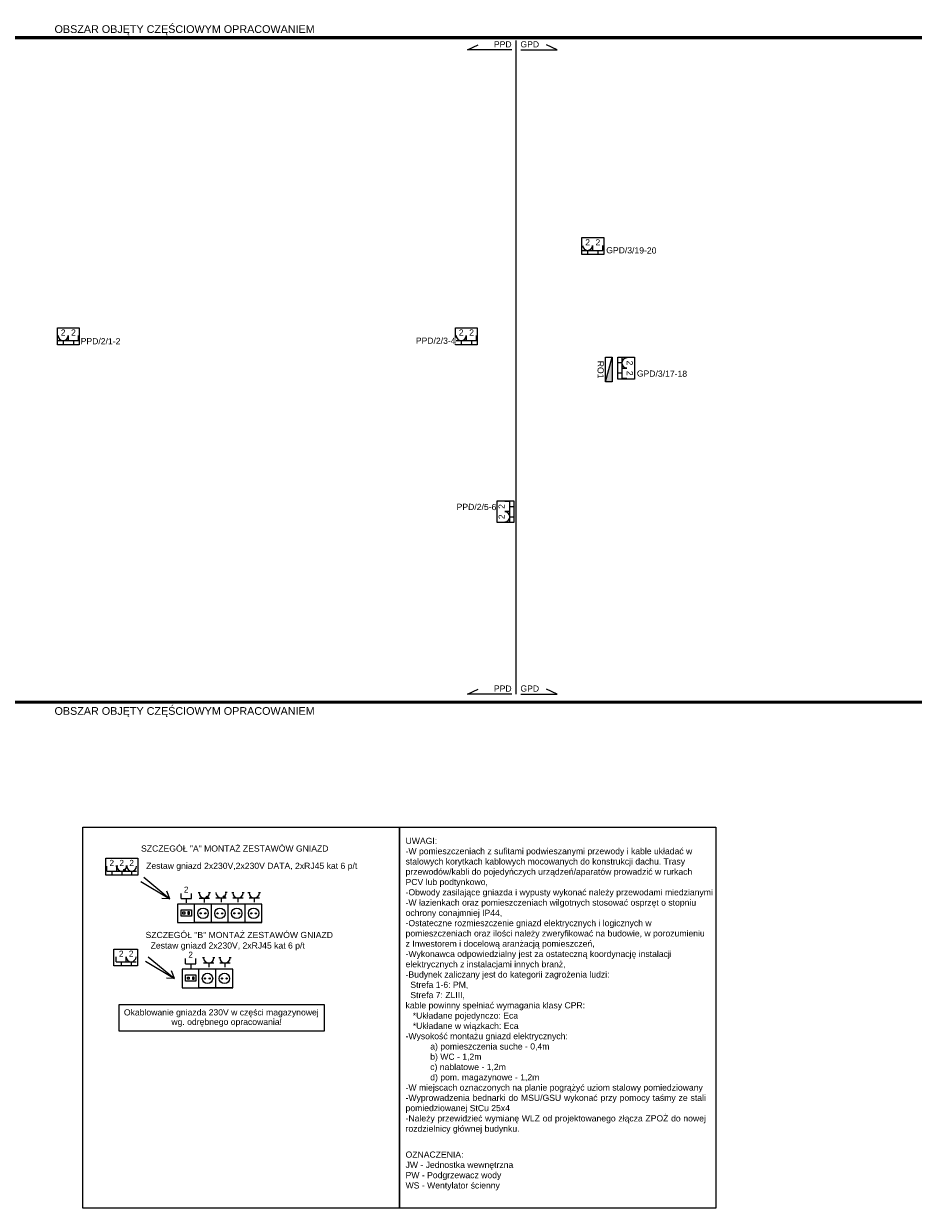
# Model space of a CAD drawing. Header units: millimetres. Extents: x 41440 to 68037, y 19518 to 23361.
# Tile 3 of 5: x 61282 to 64168, y 19518 to 23361. Entities that reach past the tile are written whole.
import ezdxf
from ezdxf.enums import TextEntityAlignment as Align

# ---------------------------------------------------------------- set-up
doc = ezdxf.new("R2010")
doc.units = ezdxf.units.MM
doc.header["$MEASUREMENT"] = 0
doc.linetypes.add('DASHED', pattern=[0.75, 0.5, -0.25])
for name, color, linetype in [('! PT ADRES - Gniazda LAN', 3, 'Continuous'), ('! PT Instalacja gniazd opisy', 7, 'Continuous'), ('! PT Instalacja gniazd wypust 230V', 5, 'Continuous'), ('! PT Opisy Legenda 2', 7, 'Continuous'), ('! PT Rozdzielnice', 5, 'Continuous'), ('! PT Zestawy gniazd', 5, 'Continuous'), ('!PT Technologia numery', 6, 'Continuous'), ('!ZMIANY', 1, 'Continuous'), ('_HSA_ZAKRES_OPRACOWANIA', 213, 'Continuous')]:
    doc.layers.add(name, color=color, linetype=linetype)
doc.styles.add('ARIAL', font='arial.ttf')

# ---------------------------------------------------------------- blocks, each defined once
blk = doc.blocks.new('A$7E8A6132161C0')
at = {"color": 5}
for points in [[(-16.1, 13.4), (16.1, 13.4)], [(0, 13.4), (0, 0)]]:
    blk.add_lwpolyline(points, dxfattribs=at)
blk.add_arc((0, 29.4), 16.1, 180, 360, dxfattribs=at)
at = {"color": 5, "flags": 8}
blk.add_attdef('LICZBA_230V', text='', height=20, dxfattribs=at).set_placement((0, 23.5), align=Align.BOTTOM_CENTER)
blk = doc.blocks.new('G$C3BBB513C')
at = {"color": 5}
blk.add_lwpolyline([(-51.9, 0), (-51.9, 54.6), (18.7, 54.6), (18.7, 0), (-51.9, 0)], dxfattribs=at)
at = {"color": 3}
for points in [[(-16.1, 13.4), (-16.1, 29.4)], [(-16.1, 13.4), (16.1, 13.4)], [(0, 13.4), (0, 0)], [(16.1, 13.4), (16.1, 29.4)]]:
    blk.add_lwpolyline(points, dxfattribs=at)
at = {"layer": '!PT Technologia numery'}
ref = blk.add_blockref('A$7E8A6132161C0', (-33.5, 0), dxfattribs=at)
ref.add_attrib('LICZBA_230V', '2', dxfattribs={"layer": '0', "color": 5, "height": 20, "style": 'ARIAL', "flags": 8}).set_placement((-33.4, 23.5), align=Align.BOTTOM_CENTER)
at = {"color": 3, "flags": 8}
blk.add_attdef('LICZBA_RJ', text='', height=20, dxfattribs=at).set_placement((0, 23.5), align=Align.BOTTOM_CENTER)
blk = doc.blocks.new('Rozdzielnica m')
blk.add_hatch(color=256).paths.add_polyline_path([(40, 21.2), (-40, 21.2), (40, 0)])
blk.add_lwpolyline([(40, 0), (-40, 21.2)])
blk.add_lwpolyline([(-40, 21.2), (40, 21.2), (40, 0), (-40, 0)], close=True)
at = {"color": 7}
blk.add_attdef('NAZWA', (10.4, 31.2), '', height=20, dxfattribs=at)
blk = doc.blocks.new('zw$490A')
at = {"color": 5}
for points in [[(-398, -294), (-398, 252), (366, 252), (366, -294), (-398, -294)], [(0, -160), (322, -160)], [(161, -161), (161, -294)]]:
    blk.add_lwpolyline(points, dxfattribs=at)
at = {"color": 3}
for points in [[(-322, -160), (-322, 0)], [(-322, -160), (0, -160)], [(-161, -161), (-161, -294)], [(0, -160), (0, 0)]]:
    blk.add_lwpolyline(points, dxfattribs=at)
at = {"color": 5}
blk.add_arc((161, 0), 161, 180, 360, dxfattribs=at)
at = {"color": 3, "flags": 8}
blk.add_attdef('LICZBA_RJ', text='', height=200, dxfattribs=at).set_placement((-161, -59), align=Align.BOTTOM_CENTER)
at = {"color": 5, "flags": 8}
blk.add_attdef('LICZBA_230V', text='', height=200, dxfattribs=at).set_placement((161, -59), align=Align.BOTTOM_CENTER)
blk = doc.blocks.new('asa')
h = blk.add_hatch(color=1)
edge = h.paths.add_edge_path()
edge.add_ellipse((-435, 162), major_axis=(30.1, 0), ratio=1, start_angle=0, end_angle=360)
at = {"color": 5}
for points in [[(-1040, 0), (-1040, 546), (0, 546), (0, 0), (-1040, 0)], [(-366, 134), (-44, 134)], [(-205, 134), (-205, 0)]]:
    blk.add_lwpolyline(points, dxfattribs=at)
at = {"color": 3}
for points in [[(-1009, 134), (-1009, 294)], [(-1009, 134), (-687, 134)], [(-848, 134), (-848, 0)], [(-687, 134), (-687, 294)]]:
    blk.add_lwpolyline(points, dxfattribs=at)
at = {"color": 1}
for points in [[(-656, 294), (-719, 294)], [(-687, 134), (-366, 134)], [(-527, 134), (-527, 0)], [(-335, 294), (-397, 294)]]:
    blk.add_lwpolyline(points, dxfattribs=at)
blk.add_circle((-435, 162), 30.1, dxfattribs=at)
blk.add_arc((-527, 294), 161, 180, 360, dxfattribs=at)
at = {"color": 5}
blk.add_arc((-205, 294), 161, 180, 360, dxfattribs=at)
at = {"color": 3, "flags": 8}
blk.add_attdef('LICZBA_RJ', text='', height=200, dxfattribs=at).set_placement((-849, 235), align=Align.BOTTOM_CENTER)
at = {"color": 1, "flags": 8}
blk.add_attdef('LICZBA_DATA', text='', height=200, dxfattribs=at).set_placement((-527, 235), align=Align.BOTTOM_CENTER)
at = {"color": 5, "flags": 8}
blk.add_attdef('LICZBA_230V', text='', height=200, dxfattribs=at).set_placement((-205, 235), align=Align.BOTTOM_CENTER)

msp = doc.modelspace()

# ---------------------------------------------------------------- linework, layer by layer
at = {"layer": '! PT ADRES - Gniazda LAN'}
for points in [[(62865.2, 23275.8), (62722.3, 23275.8), (62756.8, 23291.9)], [(62878.6, 23305.8), (62878.6, 21185.1)], [(62894.6, 23275.8), (63012.8, 23275.8), (62978.3, 23291.9)], [(62865.2, 21185.9), (62722.3, 21185.9), (62756.8, 21202)], [(62894.6, 21185.9), (63012.8, 21185.9), (62978.3, 21202)]]:
    msp.add_lwpolyline(points, dxfattribs=at)
at = {"layer": '! PT Instalacja gniazd wypust 230V', "elevation": 857.7}
for points in [[(61868.6, 20330.3), (61862.1, 20330.3)], [(61902.4, 20330.3), (61895.9, 20330.3)], [(61921.3, 20330.3), (61914.8, 20330.3)], [(61955.1, 20330.3), (61948.6, 20330.3)], [(61865.3, 20313.4), (61899.1, 20313.4)], [(61882.2, 20313.4), (61882.2, 20299.4)], [(61918.1, 20313.4), (61951.8, 20313.4)], [(61934.9, 20313.4), (61934.9, 20299.4)]]:
    msp.add_lwpolyline(points, dxfattribs=at)
at = {"layer": '! PT Instalacja gniazd wypust 230V'}
for centre in [(61882.2, 20330.3, 857.7), (61934.9, 20330.3, 857.7)]:
    msp.add_arc(centre, 16.9, 180, 0, dxfattribs=at)
at = {"layer": '! PT Opisy Legenda 2'}
for points in [[(61474.1, 20753.6), (62500.7, 20753.6), (62500.7, 19517.5), (61474.1, 19517.5)], [(62500.7, 20753.6), (63527.4, 20753.6), (63527.4, 19517.5), (62500.7, 19517.5)]]:
    msp.add_lwpolyline(points, close=True, dxfattribs=at)
for points in [[(61662.3, 20578.2), (61756.6, 20521.8), (61730.3, 20523)], [(61671.7, 20591.6), (61756.6, 20521.8), (61746.6, 20546.1)], [(61963.6, 20541.4), (61957, 20541.4)], [(61960.3, 20524.6), (61994, 20524.6)], [(61977.2, 20524.5), (61977.2, 20510.5)], [(61997.3, 20541.4), (61990.8, 20541.4)], [(62016.3, 20541.4), (62009.7, 20541.4)], [(62013, 20524.6), (62046.8, 20524.6)], [(62029.9, 20524.5), (62029.9, 20510.5)], [(62050.1, 20541.4), (62043.6, 20541.4)], [(61781.3, 20444.4), (62055, 20444.4), (62055, 20504.4), (61781.3, 20504.4), (61781.3, 20444.4)], [(61890.9, 20444.4), (61836.1, 20444.4), (61836.1, 20504.4)], [(61945.6, 20444.4), (61890.9, 20444.4), (61890.9, 20504.4)], [(62000.3, 20444.4), (61945.6, 20444.4), (61945.6, 20504.4)], [(62055, 20444.4), (62000.3, 20444.4), (62000.3, 20504.4)]]:
    msp.add_lwpolyline(points)
at = {"color": 3}
for points in [[(61792.5, 20522.2), (61792.5, 20539)], [(61826.3, 20522.2), (61826.3, 20539)], [(61792.5, 20522.2), (61826.3, 20522.2)], [(61809.4, 20522.1), (61809.4, 20508.1)]]:
    msp.add_lwpolyline(points, dxfattribs=at)
at = {"color": 1}
for points in [[(61854.1, 20541), (61847.6, 20541)], [(61850.9, 20524.2), (61884.6, 20524.2)], [(61867.8, 20524.1), (61867.8, 20510.1)], [(61887.9, 20541), (61881.4, 20541)], [(61905.6, 20524.8), (61939.3, 20524.8)], [(61922.4, 20524.8), (61922.4, 20510.8)], [(61942.5, 20541.7), (61936, 20541.7)]]:
    msp.add_lwpolyline(points, dxfattribs=at)
for points in [[(61792.9, 20485.6), (61825.9, 20485.6), (61825.9, 20465.3), (61792.9, 20465.3)], [(61798.6, 20478.8), (61804.4, 20478.8), (61804.4, 20471.9), (61798.6, 20471.9)], [(61820.4, 20478.8), (61814.7, 20478.8), (61814.7, 20471.9), (61820.4, 20471.9)], [(61591.9, 20179.1), (62256.8, 20179.1), (62256.8, 20092.5), (61591.9, 20092.5)]]:
    msp.add_lwpolyline(points, close=True)
at = {"elevation": 857.7}
for points in [[(61686.2, 20333.1), (61771.1, 20263.3), (61761, 20287.7)], [(61676.8, 20319.8), (61771.1, 20263.3), (61744.8, 20264.6)], [(61795.8, 20233.3), (61960.1, 20233.3), (61960.1, 20293.3), (61795.8, 20293.3), (61795.8, 20233.3)], [(61905.4, 20233.3), (61850.6, 20233.3), (61850.6, 20293.3)], [(61960.1, 20233.3), (61905.4, 20233.3), (61905.4, 20293.3)]]:
    msp.add_lwpolyline(points, dxfattribs=at)
at = {"color": 3, "elevation": 857.7}
for points in [[(61807, 20311), (61807, 20327.9)], [(61807, 20311), (61840.8, 20311)], [(61823.8, 20311), (61823.8, 20297)], [(61840.8, 20311), (61840.8, 20327.9)]]:
    msp.add_lwpolyline(points, dxfattribs=at)
at = {"elevation": 857.7}
for points in [[(61807.4, 20274.5), (61840.4, 20274.5), (61840.4, 20254.1), (61807.4, 20254.1)], [(61813.1, 20267.6), (61818.9, 20267.6), (61818.9, 20260.8), (61813.1, 20260.8)], [(61834.9, 20267.6), (61829.2, 20267.6), (61829.2, 20260.8), (61834.9, 20260.8)]]:
    msp.add_lwpolyline(points, close=True, dxfattribs=at)
at = {"color": 1}
for centre, radius in [((61877.4, 20527.2), 3.16), ((61932, 20527.8), 3.16), ((61863.8, 20474.5), 16.9), ((61918.6, 20474.5), 16.9), ((61856, 20474.3), 1.99), ((61871, 20474.3), 1.99), ((61910.7, 20474.3), 1.99), ((61925.7, 20474.3), 1.99)]:
    msp.add_circle(centre, radius, dxfattribs=at)
for centre, radius in [((61973.3, 20474.5), 16.9), ((62028, 20474.5), 16.9), ((61965.4, 20474.3), 1.99), ((61980.4, 20474.3), 1.99), ((62020.2, 20474.3), 1.99), ((62035.2, 20474.3), 1.99), ((61878.3, 20263.4, 857.7), 16.9), ((61870.5, 20263.1, 857.7), 1.99), ((61885.5, 20263.2, 857.7), 1.99), ((61933.1, 20263.4, 857.7), 16.9), ((61925.2, 20263.1, 857.7), 1.99), ((61940.2, 20263.2, 857.7), 1.99)]:
    msp.add_circle(centre, radius)
for centre in [(61867.8, 20541), (61922.4, 20541.7)]:
    msp.add_arc(centre, 16.9, 180, 0, dxfattribs=at)
for centre in [(61977.2, 20541.4), (62029.9, 20541.4)]:
    msp.add_arc(centre, 16.9, 180, 0)
at = {"layer": '_HSA_ZAKRES_OPRACOWANIA', "color": 4, "linetype": 'DASHED', "ltscale": 60, "const_width": 10}
msp.add_lwpolyline([(67102, 21715.6), (67102, 23315.3), (54828.5, 23315.3), (54828.5, 21159.8), (65059.7, 21159.8)], dxfattribs=at)

# ---------------------------------------------------------------- block references
at = {"layer": '! PT Rozdzielnice'}
ref = msp.add_blockref('Rozdzielnica m', (63169.9, 22238.4), dxfattribs=dict(at, rotation=270))
ref.add_attrib('NAZWA', 'RO1', dxfattribs={"layer": '0', "color": 7, "height": 20, "rotation": 270, "style": 'ARIAL'}).set_placement((63143.7, 22238.3), align=Align.CENTER)
at = {"layer": '! PT Zestawy gniazd'}
ref = msp.add_blockref('asa', (61652.7, 20598.3, 857.7), dxfattribs=dict(at, xscale=0.1, yscale=0.1, zscale=0.1))
ref.add_attrib('LICZBA_230V', '2', dxfattribs={"layer": '! PT Instalacja gniazd opisy', "color": 5, "height": 20, "flags": 8}).set_placement((61632.2, 20621.9, 857.7), align=Align.BOTTOM_CENTER)
ref.add_attrib('LICZBA_DATA', '2', dxfattribs={"layer": '! PT Instalacja gniazd opisy', "color": 1, "height": 20, "flags": 8}).set_placement((61600, 20621.8, 857.7), align=Align.BOTTOM_CENTER)
ref.add_attrib('LICZBA_RJ', '2', dxfattribs={"layer": '! PT Instalacja gniazd opisy', "color": 3, "height": 20, "flags": 8}).set_placement((61567.8, 20621.9, 857.7), align=Align.BOTTOM_CENTER)
at = {"layer": '!ZMIANY', "xscale": 0.1, "yscale": 0.1, "zscale": 0.1, "rotation": 2.710782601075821e-05}
msp.add_blockref('zw$490A', (61614.5, 20333.4, 857.7), dxfattribs=at).add_auto_attribs({'LICZBA_RJ': '2', 'LICZBA_230V': '2'})
ref = msp.add_blockref('G$C3BBB513C', (63144.9, 22611.9))
ref.add_attrib('LICZBA_RJ', '2', dxfattribs={"color": 3, "height": 20, "style": 'ARIAL', "flags": 8}).set_placement((63144.8, 22635.4), align=Align.BOTTOM_CENTER)
ref = msp.add_blockref('G$C3BBB513C', (61443.6, 22319.2))
ref.add_attrib('LICZBA_RJ', '2', dxfattribs={"color": 3, "height": 20, "style": 'ARIAL', "flags": 8}).set_placement((61443.5, 22342.8), align=Align.BOTTOM_CENTER)
ref = msp.add_blockref('G$C3BBB513C', (62734.9, 22319.2))
ref.add_attrib('LICZBA_RJ', '2', dxfattribs={"color": 3, "height": 20, "style": 'ARIAL', "flags": 8}).set_placement((62734.9, 22342.8), align=Align.BOTTOM_CENTER)
ref = msp.add_blockref('G$C3BBB513C', (63209.1, 22226.5), dxfattribs=dict(rotation=270))
ref.add_attrib('LICZBA_RJ', '2', dxfattribs={"color": 3, "height": 20, "rotation": 270, "style": 'ARIAL', "flags": 8}).set_placement((63232.6, 22226.6), align=Align.BOTTOM_CENTER)
ref = msp.add_blockref('G$C3BBB513C', (62872.1, 21794.3), dxfattribs=dict(rotation=89.99999999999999))
ref.add_attrib('LICZBA_RJ', '2', dxfattribs={"color": 3, "height": 20, "rotation": 90, "style": 'ARIAL', "flags": 8}).set_placement((62848.5, 21794.3), align=Align.BOTTOM_CENTER)

# ---------------------------------------------------------------- texts
at = {"layer": '! PT ADRES - Gniazda LAN', "style": 'ARIAL'}
for s, p in [('PPD', (62807.4, 23283.8, -4288.3)), ('GPD', (62893.5, 23283.8, -4288.3)), ('GPD', (62893.5, 21193.9, -4288.3)), ('PPD', (62807.4, 21193.9, -4288.3))]:
    msp.add_text(s, height=20, rotation=359.6784, dxfattribs=at).set_placement(p)
at = {"layer": '! PT Opisy Legenda 2', "style": 'ARIAL'}
for s, p in [('Zestaw gniazd 2x230V,2x230V DATA, 2xRJ45 kat 6 p/t', (61679.3, 20618.6, 857.7)), ('Zestaw gniazd 2x230V, 2xRJ45 kat 6 p/t', (61693.8, 20360.1, 1715.3))]:
    msp.add_text(s, height=20, dxfattribs=at).set_placement(p)
at = {"layer": '! PT Opisy Legenda 2', "color": 1, "style": 'ARIAL'}
for s, p in [('Okablowanie gniazda 230V w części magazynowej', (61607.1, 20143.2, 1715.3)), ('wg. odrębnego opracowania!', (61761.1, 20112.4, 1715.3))]:
    msp.add_text(s, height=20, dxfattribs=at).set_placement(p)
at = {"layer": '! PT Opisy Legenda 2', "char_height": 20, "attachment_point": 1, "style": 'ARIAL'}
for s, insert, width in [('UWAGI:\\P{\\fArial|b0|i0|c0|p34;-W pomieszczeniach z sufitami podwieszanymi przewody i kable układać w stalowych korytkach kablowych mocowanych do konstrukcji dachu. Trasy przewodów/kabli do pojedyńczych urządzeń/aparatów prowadzić w rurkach PCV lub podtynkowo,\\P}-Obwody zasilające gniazda i wypusty wykonać należy przewodami miedzianymi\\P-W łazienkach oraz pomieszczeniach wilgotnych stosować osprzęt o stopniu ochrony conajmniej IP44,\\P-Ostateczne rozmieszczenie gniazd elektrycznych i logicznych w pomieszczeniach oraz ilości należy zweryfikować na budowie, w porozumieniu z Inwestorem i docelową aranżacją pomieszczeń,\\P-Wykonawca odpowiedzialny jest za ostateczną koordynację instalacji elektrycznych z instalacjami innych branż,\\P\\pxqj;-Budynek zaliczany jest do kategorii zagrożenia ludzi:\\P  Strefa 1-6: PM,\\P  Strefa 7: ZLIII, \\Pkable powinny spełniać wymagania klasy CPR: \\P   *Układane pojedynczo: Eca\\P\\pq*;   *Układane w wiązkach: Eca\\P\\pqj;-Wysokość montażu gniazd elektrycznych:\\P^Ia) pomieszczenia suche - 0,4m\\P\\pq*;^Ib) WC - 1,2m\\P\\pqj;^Ic) nablatowe - 1,2m\\P^Id) pom. magazynowe - 1,2m\\P\\pq*;-W miejscach oznaczonych na planie pogrążyć uziom stalowy pomiedziowany\\P\\pqj;-Wyprowadzenia bednarki do MSU/GSU wykonać przy pomocy taśmy ze stali pomiedziowanej StCu 25x4\\P-Należy przewidzieć wymianę WLZ od projektowanego złącza ZPOŻ do nowej rozdzielnicy głównej budynku.\\P\\P\\pq*;\\P\\P\\P\\P\\P   ', (62520.9, 20719.5), 971.229), ('SZCZEGÓŁ "A" MONTAŻ ZESTAWÓW GNIAZD', (61662.8, 20694.7), 853.993), ('SZCZEGÓŁ "B" MONTAŻ ZESTAWÓW GNIAZD', (61677.3, 20414.3, 857.7), 853.993), ('OZNACZENIA:\\PJW - Jednostka wewnętrzna\\PPW - Podgrzewacz wody\\PWS - Wentylator ścienny', (62520.9, 19701.8), 971.229)]:
    msp.add_mtext(s, dxfattribs=dict(at, insert=insert, width=width))
at = {"color": 3}
for p in [(61801.9, 20541.6), (61816.4, 20330.4, 857.7)]:
    msp.add_text('2', height=19.5, dxfattribs=at).set_placement(p)
at = {"layer": '_HSA_ZAKRES_OPRACOWANIA', "color": 4, "linetype": 'DASHED', "ltscale": 60, "style": 'ARIAL'}
for p in [(61382.1, 23330.6, 31733.7), (61382.1, 21118.5, 31733.7)]:
    msp.add_text('OBSZAR OBJĘTY CZĘŚCIOWYM OPRACOWANIEM', height=25, dxfattribs=at).set_placement(p)

# ---------------------------------------------------------------- next in the draw order: texts
at = {"layer": '! PT ADRES - Gniazda LAN', "char_height": 20, "attachment_point": 1, "rotation": 359.6784, "style": 'ARIAL', "bg_fill": 3, "box_fill_scale": 1, "bg_fill_color": 256, "bg_fill_true_color": 13158600, "bg_fill_transparency": 0}
for s, insert in [('GPD/3/19-20', (63171.9, 22635.8, -9895.2)), ('PPD/2/1-2', (61466.9, 22340.9, -9895.2)), ('PPD/2/3-4', (62554.2, 22342.6, -9895.2)), ('GPD/3/17-18', (63271.3, 22235.8, -9895.2)), ('PPD/2/5-6', (62686.6, 21803.3, -9895.2))]:
    msp.add_mtext(s, dxfattribs=dict(at, insert=insert))

doc.saveas('drawing.dxf')
